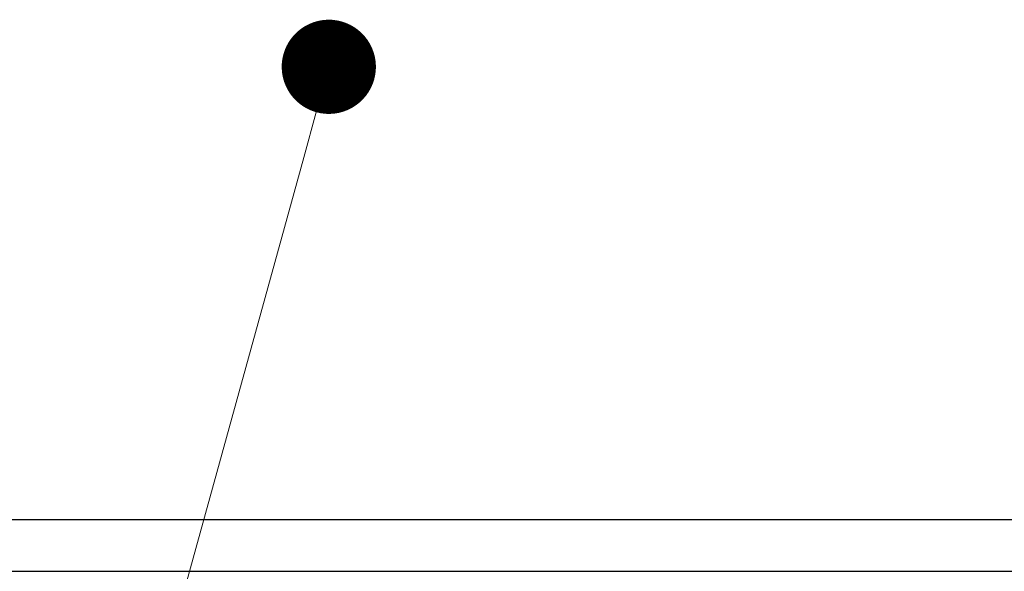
# Model space of a CAD drawing. Header units: millimetres. Extents: x -105 to 192, y -71 to 139.
# Tile 5 of 43: x 5.82 to 16.26, y 8.63 to 14.49. Entities that reach past the tile are written whole.
import ezdxf
from ezdxf import colors
from ezdxf.entities.mleader import LeaderData, LeaderLine
from ezdxf.math import Vec2, Vec3

# ---------------------------------------------------------------- set-up
doc = ezdxf.new("R2010")
doc.units = ezdxf.units.MM
doc.header["$LTSCALE"] = 1.5
doc.linetypes.add('PHL_THICK', pattern=[0])
doc.layers.get('0').update_dxf_attribs({"linetype": 'CONTINUOUS'})
doc.layers.add('PROJECTION', color=7, linetype='CONTINUOUS')

# ---------------------------------------------------------------- blocks, each defined once
blk = doc.blocks.new('_Dot')
at = {"color": 0, "linetype": 'ByBlock', "lineweight": -2}
blk.add_line((-0.5, 0), (-1, 0), dxfattribs=at)
at = {"color": 0, "linetype": 'ByBlock', "const_width": 0.5}
blk.add_lwpolyline([(-0.25, 0, 1), (0.25, 0, 1)], format="xyb", close=True, dxfattribs=at)

msp = doc.modelspace()

# ---------------------------------------------------------------- linework, layer by layer
at = {"layer": 'PROJECTION', "color": 7, "linetype": 'PHL_THICK'}
for p, q in [((4.086, 9.185), (37.386, 9.185)), ((0.036, 8.635), (55.586, 8.635))]:
    msp.add_line(p, q, dxfattribs=at)

# ---------------------------------------------------------------- leaders
ml = msp.add_multileader_mtext('Standard')
ml.set_content('{\\fMS PGothic|b0|i0|c128|p50;①}', color=256, style='STANDARD')
ml.set_leader_properties(lineweight=5)
ml.set_arrow_properties(name='DOT')
ml.build(insert=Vec2(0, 0))
ml.multileader.update_dxf_attribs({"text_right_attachment_type": 6, "dogleg_length": 0, "arrow_head_size": 1})
ctx = ml.context
ctx.base_point, ctx.char_height, ctx.arrow_head_size, ctx.plane_origin = Vec3(-6.694, -12.126), 2.5, 1, Vec3(9.096, 13.988)
ctx.right_attachment, ctx.text_align_type = 6, 2
notes = []
notes.append((ctx, [(0, (1, 1, 0), (0.801, -13.656), (-1, 0), 0, [(0, [(9.096, 13.988), (1.467, -13.656)], 0, [])])]))
ctx.mtext.insert, ctx.mtext.alignment, ctx.mtext.flow_direction = Vec3(-1.199, -10.656), 3, 5
for ctx, leaders in notes:
    for number, flags, end, landing, length, lines in leaders:
        leader = LeaderData()
        leader.index, (leader.has_last_leader_line, leader.has_dogleg_vector, leader.attachment_direction) = number, flags
        leader.last_leader_point, leader.dogleg_vector, leader.dogleg_length = Vec3(end), Vec3(landing), length
        for number, points, colour, breaks in lines:
            line = LeaderLine()
            line.index, line.vertices, line.color, line.breaks = number, Vec3.list(points), colors.encode_raw_color(colour), breaks
            leader.lines.append(line)
        ctx.leaders.append(leader)

doc.saveas('drawing.dxf')
